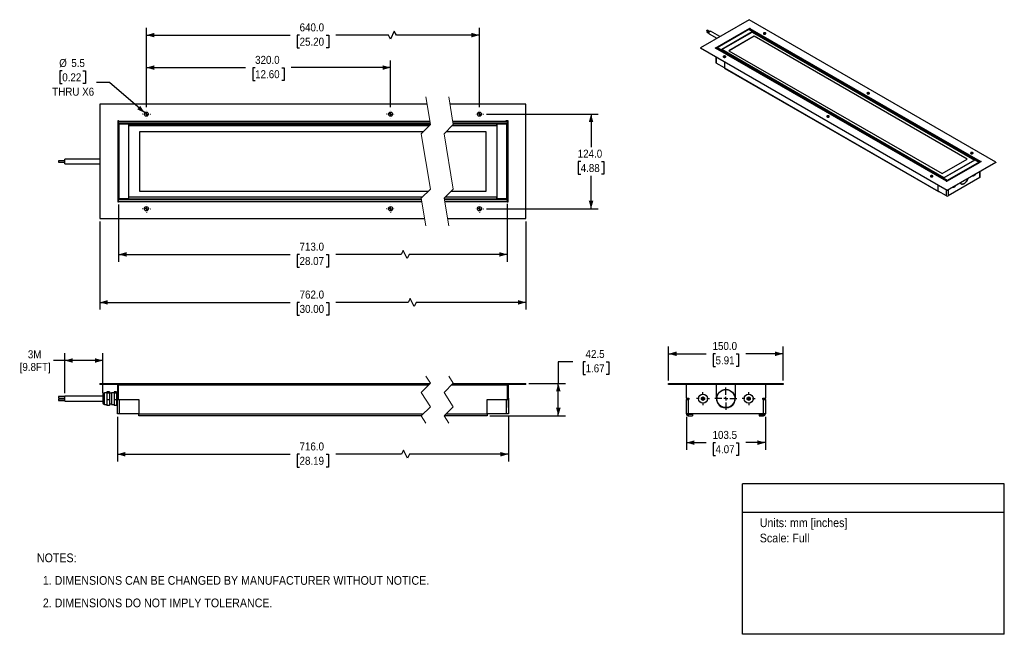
# Model space of a CAD drawing. Header units: millimetres. Extents: x 5 to 1295, y 0 to 806.
import ezdxf
from ezdxf.enums import TextEntityAlignment as Align

# ---------------------------------------------------------------- set-up
doc = ezdxf.new("R2010")
doc.units = ezdxf.units.MM
doc.header["$LTSCALE"] = 3
for name, pattern in [('SLD-Center', [19.05, 15.24, -1.27, 1.27, -1.27]), ('SLD-Dashed', [5.08, 2.54, 2.54]), ('SLD-Solid', [0])]:
    doc.linetypes.add(name, pattern=pattern)
doc.layers.add('CENTER', color=40, linetype='SLD-Center')
doc.layers.add('DIMENSIONS', color=140, linetype='SLD-Solid', lineweight=25)
doc.layers.add('TEXT', color=140, linetype='SLD-Solid', lineweight=25)
doc.layers.add('SLD-DEFPOINTS', color=7, linetype='Continuous', plot=False)
doc.layers.get('SLD-DEFPOINTS').off()
doc.styles.add('SLDTEXTSTYLE0', font='GOTHIC.TTF', dxfattribs={"width": 0.913})
doc.dimstyles.new('SLDDIMSTYLE0', dxfattribs={"dimtxt": 10.5, "dimasz": 10.5, "dimexe": 0, "dimexo": 0.0625, "dimgap": 2.625, "dimtad": 0, "dimtih": 1, "dimtoh": 1, "dimdec": 1, "dimrnd": 1e-09, "dimzin": 12, "dimdsep": 46, "dimtxsty": 'SLDTEXTSTYLE0', "dimsah": 1, "dimcen": 0.09, "dimadec": 0, "dimazin": 3, "dimtfac": 1, "dimtdec": 1, "dimtofl": 0, "dimtmove": 0, "dimatfit": 3, "dimfxl": 0, "dimfrac": 2, "dimtolj": 1, "dimtzin": 12, "dimarcsym": 0})
doc.dimstyles.new('SLDDIMSTYLE1', dxfattribs={"dimtxt": 10.5, "dimasz": 10.5, "dimexe": 0, "dimexo": 0.0625, "dimgap": 2.625, "dimtad": 0, "dimtih": 1, "dimtoh": 1, "dimdec": 1, "dimrnd": 1e-09, "dimzin": 4, "dimdsep": 46, "dimtxsty": 'SLDTEXTSTYLE0', "dimsah": 1, "dimcen": 0.09, "dimadec": 0, "dimazin": 1, "dimtfac": 1, "dimtdec": 1, "dimtofl": 0, "dimtmove": 0, "dimatfit": 3, "dimfxl": 0, "dimfrac": 2, "dimtolj": 1, "dimtzin": 12, "dimarcsym": 0})
doc.dimstyles.new('SLDDIMSTYLE2', dxfattribs={"dimtxt": 10.5, "dimasz": 10.5, "dimexe": 0, "dimexo": 0.0625, "dimgap": 2.625, "dimtad": 0, "dimtih": 1, "dimtoh": 1, "dimdec": 1, "dimrnd": 1e-09, "dimzin": 12, "dimdsep": 46, "dimtxsty": 'SLDTEXTSTYLE0', "dimsah": 1, "dimcen": 0, "dimadec": 0, "dimazin": 3, "dimtfac": 1, "dimtdec": 1, "dimtofl": 0, "dimtmove": 0, "dimatfit": 3, "dimfxl": 0, "dimfrac": 2, "dimtolj": 1, "dimtzin": 12, "dimarcsym": 0})

# ---------------------------------------------------------------- blocks, each defined once
blk = doc.blocks.new('SW_NOTE_0')
at = {"layer": 'TEXT', "color": 0, "insert": (0, 14.6), "char_height": 11.43, "attachment_point": 1, "style": 'SLDTEXTSTYLE0'}
blk.add_mtext('Units: mm [inches]', dxfattribs=at)
blk = doc.blocks.new('SW_NOTE_0_1')
at = {"layer": 'TEXT', "color": 0, "insert": (0, 14.6), "char_height": 11.43, "attachment_point": 1, "style": 'SLDTEXTSTYLE0'}
blk.add_mtext('Scale: Full', dxfattribs=at)
blk = doc.blocks.new('Block1')
at = {"layer": 'TEXT'}
for p, q in [((1295.4, 197.3), (952.5, 197.3)), ((952.5, 0), (952.5, 197.3)), ((1295.4, 0), (1295.4, 197.3)), ((952.5, 160.2), (1295.4, 160.2)), ((1295.4, 0), (952.5, 0))]:
    blk.add_line(p, q, dxfattribs=at)
at = {"layer": 'TEXT', "color": 140}
for name, p in [('SW_NOTE_0', (975, 137.4)), ('SW_NOTE_0_1', (975, 117.4))]:
    blk.add_blockref(name, p, dxfattribs=at)
at = {"layer": 'TEXT', "color": 140, "style": 'SLDTEXTSTYLE0', "width": 0.913, "flags": 2}
for tag, height, p in [('AUTOATTR0', 12.7, (1071.6, 170.1)), ('AUTOATTR1_0', 14.3, (988.7, 89.6)), ('AUTOATTR1_1', 14.3, (999.7, 71.2)), ('AUTOATTR1_2', 14.3, (1093.3, 52.7))]:
    blk.add_attdef(tag, text='', height=height, dxfattribs=at).set_placement(p, align=Align.BOTTOM_LEFT)
blk = doc.blocks.new('SW_NOTE_0_2')
at = {"layer": 'TEXT', "color": 0, "char_height": 11.43, "attachment_point": 1, "style": 'SLDTEXTSTYLE0'}
for s, insert in [('NOTES:', (0, 14.6)), ('  1. DIMENSIONS CAN BE CHANGED BY MANUFACTURER WITHOUT NOTICE.', (0, -15)), ('  2. DIMENSIONS DO NOT IMPLY TOLERANCE.', (0, -44.5))]:
    blk.add_mtext(s, dxfattribs=dict(at, insert=insert))
blk = doc.blocks.new('_D')
at = {"layer": 'DIMENSIONS'}
for p, q in [((730, 357.3), (711, 357.3)), ((711, 357.3), (711, 329)), ((746.7, 357.3), (743.5, 357.3)), ((743.5, 357.3), (743.5, 340.6)), ((773.9, 357.3), (777.1, 357.3)), ((777.1, 357.3), (777.1, 340.6)), ((743.5, 340.6), (746.7, 340.6)), ((777.1, 340.6), (773.9, 340.6)), ((672.4, 329), (720.5, 329)), ((711, 286.5), (711, 329)), ((621.4, 286.5), (720.5, 286.5))]:
    blk.add_line(p, q, dxfattribs=at)
for points in [[(711, 329), (708, 318.5), (714, 318.5)], [(711, 286.5), (714, 297), (708, 297)]]:
    blk.add_solid(points, dxfattribs=at)
at = {"layer": 'DIMENSIONS', "char_height": 10.5, "attachment_point": 1, "style": 'SLDTEXTSTYLE0'}
for s, insert in [('42.5', (746.7, 372.8)), ('1.67', (746.7, 354))]:
    blk.add_mtext(s, dxfattribs=dict(at, insert=insert))
blk = doc.blocks.new('_D_1')
at = {"layer": 'DIMENSIONS'}
for p, q in [((133.2, 285.2), (133.2, 226.6)), ((645.6, 285.2), (645.6, 226.6)), ((133.2, 236.1), (359.5, 236.1)), ((371.9, 236), (368.7, 236)), ((368.7, 236), (368.7, 219.3)), ((406.9, 236), (410, 236)), ((410, 236), (410, 219.3)), ((505.6, 236.1), (419.3, 236.1)), ((508.2, 241.3), (505.6, 236.1)), ((513.4, 230.8), (508.2, 241.3)), ((516.1, 236.1), (513.4, 230.8)), ((645.6, 236.1), (516.1, 236.1)), ((368.7, 219.3), (371.9, 219.3)), ((410, 219.3), (406.9, 219.3))]:
    blk.add_line(p, q, dxfattribs=at)
for points in [[(133.2, 236.1), (143.7, 233.1), (143.7, 239.1)], [(645.6, 236.1), (635.1, 239.1), (635.1, 233.1)]]:
    blk.add_solid(points, dxfattribs=at)
at = {"layer": 'DIMENSIONS', "char_height": 10.5, "attachment_point": 1, "style": 'SLDTEXTSTYLE0'}
for s, insert in [('716.0', (371.9, 251.6)), ('28.19', (371.9, 232.8))]:
    blk.add_mtext(s, dxfattribs=dict(at, insert=insert))
blk = doc.blocks.new('_D_2')
at = {"layer": 'DIMENSIONS'}
for p, q in [((64.2, 316), (64.2, 368.6)), ((114.2, 316), (114.2, 368.6)), ((64.2, 359), (49.3, 359)), ((114.2, 359), (64.2, 359))]:
    blk.add_line(p, q, dxfattribs=at)
for points in [[(64.2, 359), (74.7, 356), (74.7, 362)], [(114.2, 359), (103.7, 362), (103.7, 356)]]:
    blk.add_solid(points, dxfattribs=at)
at = {"layer": 'DIMENSIONS', "char_height": 10.5, "attachment_point": 1, "style": 'SLDTEXTSTYLE0'}
for s, insert in [('3M', (15.9, 372.4)), ('[9.8FT]', (5.2, 355.8))]:
    blk.add_mtext(s, dxfattribs=dict(at, insert=insert))
blk = doc.blocks.new('_D_3')
at = {"layer": 'DIMENSIONS'}
for p, q in [((855.5, 332.8), (855.5, 377.4)), ((1005.5, 332.8), (1005.5, 377.4)), ((855.5, 367.8), (904.6, 367.8)), ((917, 367.7), (913.8, 367.7)), ((913.8, 367.7), (913.8, 351.1)), ((944.1, 367.7), (947.3, 367.7)), ((947.3, 367.7), (947.3, 351.1)), ((1005.5, 367.8), (956.5, 367.8)), ((913.8, 351.1), (917, 351.1)), ((947.3, 351.1), (944.1, 351.1))]:
    blk.add_line(p, q, dxfattribs=at)
for points in [[(855.5, 367.8), (866, 364.8), (866, 370.8)], [(1005.5, 367.8), (995, 370.8), (995, 364.8)]]:
    blk.add_solid(points, dxfattribs=at)
at = {"layer": 'DIMENSIONS', "char_height": 10.5, "attachment_point": 1, "style": 'SLDTEXTSTYLE0'}
for s, insert in [('150.0', (913.1, 383.3)), ('5.91', (917, 364.5))]:
    blk.add_mtext(s, dxfattribs=dict(at, insert=insert))
blk = doc.blocks.new('_D_4')
at = {"layer": 'DIMENSIONS'}
for p, q in [((878.8, 285.2), (878.8, 241.7)), ((982.3, 285.2), (982.3, 241.7)), ((878.8, 251.3), (904.6, 251.3)), ((917, 251.2), (913.8, 251.2)), ((913.8, 251.2), (913.8, 234.5)), ((944.1, 251.2), (947.3, 251.2)), ((947.3, 251.2), (947.3, 234.5)), ((982.3, 251.3), (956.5, 251.3)), ((913.8, 234.5), (917, 234.5)), ((947.3, 234.5), (944.1, 234.5))]:
    blk.add_line(p, q, dxfattribs=at)
for points in [[(878.8, 251.3), (889.3, 248.3), (889.3, 254.3)], [(982.3, 251.3), (971.8, 254.3), (971.8, 248.3)]]:
    blk.add_solid(points, dxfattribs=at)
at = {"layer": 'DIMENSIONS', "char_height": 10.5, "attachment_point": 1, "style": 'SLDTEXTSTYLE0'}
for s, insert in [('103.5', (913.1, 266.7)), ('4.07', (917, 247.9))]:
    blk.add_mtext(s, dxfattribs=dict(at, insert=insert))
blk = doc.blocks.new('SW_CENTERMARKSYMBOL_0')
at = {"layer": 'CENTER', "color": 0}
for p, q in [((-5.08, 0), (-8.54, 0)), ((0, 0), (-2.54, 0)), ((0, 5.08), (0, 8.54)), ((0, 0), (0, 2.54)), ((0, 0), (0, -2.54)), ((0, 0), (2.54, 0)), ((5.08, 0), (8.54, 0)), ((0, -5.08), (0, -8.54))]:
    blk.add_line(p, q, dxfattribs=at)
blk = doc.blocks.new('SW_CENTERMARKSYMBOL_1')
at = {"layer": 'CENTER', "color": 0}
for p, q in [((0, 5.08), (0, 14.54)), ((-5.08, 0), (-14.54, 0)), ((0, 0), (-2.54, 0)), ((0, 0), (0, 2.54)), ((0, 0), (0, -2.54)), ((0, 0), (2.54, 0)), ((5.08, 0), (14.54, 0)), ((0, -5.08), (0, -14.54))]:
    blk.add_line(p, q, dxfattribs=at)
blk = doc.blocks.new('SW_CENTERMARKSYMBOL_2')
at = {"layer": 'CENTER', "color": 0}
for p, q in [((-5.08, 0), (-8.54, 0)), ((0, 0), (-2.54, 0)), ((0, 5.08), (0, 8.54)), ((0, 0), (0, 2.54)), ((0, 0), (0, -2.54)), ((0, 0), (2.54, 0)), ((5.08, 0), (8.54, 0)), ((0, -5.08), (0, -8.54))]:
    blk.add_line(p, q, dxfattribs=at)
blk = doc.blocks.new('_D_5')
at = {"layer": 'DIMENSIONS'}
for p, q in [((110.2, 541.1), (110.2, 425.7)), ((668.6, 541.1), (668.6, 425.7)), ((516.8, 440.5), (514.1, 435.2)), ((522, 430), (516.8, 440.5)), ((110.2, 435.2), (359.5, 435.2)), ((372, 435.1), (368.8, 435.1)), ((368.8, 435.1), (368.8, 418.5)), ((406.9, 435.1), (410.1, 435.1)), ((410.1, 435.1), (410.1, 418.5)), ((514.1, 435.2), (419.3, 435.2)), ((524.6, 435.2), (522, 430)), ((668.6, 435.2), (524.6, 435.2)), ((368.8, 418.5), (372, 418.5)), ((410.1, 418.5), (406.9, 418.5))]:
    blk.add_line(p, q, dxfattribs=at)
for points in [[(110.2, 435.2), (120.7, 432.2), (120.7, 438.2)], [(668.6, 435.2), (658.1, 438.2), (658.1, 432.2)]]:
    blk.add_solid(points, dxfattribs=at)
at = {"layer": 'DIMENSIONS', "char_height": 10.5, "attachment_point": 1, "style": 'SLDTEXTSTYLE0'}
for s, insert in [('762.0', (372, 450.7)), ('30.00', (372, 431.9))]:
    blk.add_mtext(s, dxfattribs=dict(at, insert=insert))
blk = doc.blocks.new('_D_6')
at = {"layer": 'DIMENSIONS'}
for p, q in [((134.7, 563.4), (134.7, 488.5)), ((644.1, 564.4), (644.1, 488.5)), ((507.6, 503.3), (505, 498.1)), ((512.9, 492.8), (507.6, 503.3)), ((134.7, 498.1), (359.5, 498.1)), ((371.9, 498), (368.7, 498)), ((368.7, 498), (368.7, 481.3)), ((406.9, 498), (410, 498)), ((410, 498), (410, 481.3)), ((505, 498.1), (419.3, 498.1)), ((515.5, 498.1), (512.9, 492.8)), ((644.1, 498.1), (515.5, 498.1)), ((368.7, 481.3), (371.9, 481.3)), ((410, 481.3), (406.9, 481.3))]:
    blk.add_line(p, q, dxfattribs=at)
for points in [[(134.7, 498.1), (145.2, 495.1), (145.2, 501.1)], [(644.1, 498.1), (633.6, 501.1), (633.6, 495.1)]]:
    blk.add_solid(points, dxfattribs=at)
at = {"layer": 'DIMENSIONS', "char_height": 10.5, "attachment_point": 1, "style": 'SLDTEXTSTYLE0'}
for s, insert in [('713.0', (371.9, 513.5)), ('28.07', (371.9, 494.7))]:
    blk.add_mtext(s, dxfattribs=dict(at, insert=insert))
blk = doc.blocks.new('_D_7')
at = {"layer": 'DIMENSIONS'}
for p, q in [((171.2, 691.1), (171.2, 795.1)), ((496.1, 790.8), (490.9, 780.3)), ((498.8, 785.6), (496.1, 790.8)), ((607.6, 691.1), (607.6, 795.1)), ((171.2, 785.6), (359.5, 785.6)), ((372, 785.5), (368.8, 785.5)), ((368.8, 785.5), (368.8, 768.8)), ((406.9, 785.5), (410.1, 785.5)), ((410.1, 785.5), (410.1, 768.8)), ((488.3, 785.6), (419.3, 785.6)), ((490.9, 780.3), (488.3, 785.6)), ((607.6, 785.6), (498.8, 785.6)), ((368.8, 768.8), (372, 768.8)), ((410.1, 768.8), (406.9, 768.8))]:
    blk.add_line(p, q, dxfattribs=at)
for points in [[(171.2, 785.6), (181.7, 782.6), (181.7, 788.6)], [(607.6, 785.6), (597.1, 788.6), (597.1, 782.6)]]:
    blk.add_solid(points, dxfattribs=at)
at = {"layer": 'DIMENSIONS', "char_height": 10.5, "attachment_point": 1, "style": 'SLDTEXTSTYLE0'}
for s, insert in [('640.0', (372, 801)), ('25.20', (372, 782.2))]:
    blk.add_mtext(s, dxfattribs=dict(at, insert=insert))
blk = doc.blocks.new('_D_8')
at = {"layer": 'DIMENSIONS'}
for p, q in [((616.7, 682), (763.4, 682)), ((753.9, 682), (753.9, 638.8)), ((740.3, 619.9), (737.1, 619.9)), ((737.1, 619.9), (737.1, 603.2)), ((767.5, 619.9), (770.7, 619.9)), ((770.7, 619.9), (770.7, 603.2)), ((737.1, 603.2), (740.3, 603.2)), ((753.9, 558), (753.9, 601.1)), ((770.7, 603.2), (767.5, 603.2)), ((616.7, 558), (763.4, 558))]:
    blk.add_line(p, q, dxfattribs=at)
for points in [[(753.9, 682), (750.9, 671.5), (756.9, 671.5)], [(753.9, 558), (756.9, 568.5), (750.9, 568.5)]]:
    blk.add_solid(points, dxfattribs=at)
at = {"layer": 'DIMENSIONS', "char_height": 10.5, "attachment_point": 1, "style": 'SLDTEXTSTYLE0'}
for s, insert in [('124.0', (736.4, 635.4)), ('4.88', (740.3, 616.6))]:
    blk.add_mtext(s, dxfattribs=dict(at, insert=insert))
blk = doc.blocks.new('_D_9')
at = {"layer": 'DIMENSIONS'}
for p, q in [((171.2, 691.1), (171.2, 752.5)), ((491.2, 691.1), (491.2, 752.5)), ((171.2, 743), (301.3, 743)), ((313.7, 742.9), (310.5, 742.9)), ((310.5, 742.9), (310.5, 726.2)), ((348.7, 742.9), (351.8, 742.9)), ((351.8, 742.9), (351.8, 726.2)), ((491.2, 743), (361.1, 743)), ((310.5, 726.2), (313.7, 726.2)), ((351.8, 726.2), (348.7, 726.2))]:
    blk.add_line(p, q, dxfattribs=at)
for points in [[(171.2, 743), (181.7, 740), (181.7, 746)], [(491.2, 743), (480.7, 746), (480.7, 740)]]:
    blk.add_solid(points, dxfattribs=at)
at = {"layer": 'DIMENSIONS', "char_height": 10.5, "attachment_point": 1, "style": 'SLDTEXTSTYLE0'}
for s, insert in [('320.0', (313.7, 758.4)), ('12.60', (313.7, 739.6))]:
    blk.add_mtext(s, dxfattribs=dict(at, insert=insert))
blk = doc.blocks.new('_D_10')
at = {"layer": 'DIMENSIONS'}
for p, q in [((61, 738.7), (57.8, 738.7)), ((57.8, 738.7), (57.8, 722.1)), ((88.1, 738.7), (91.3, 738.7)), ((91.3, 738.7), (91.3, 722.1)), ((122.7, 723.6), (106, 723.6)), ((169.1, 683.7), (122.7, 723.6)), ((57.8, 722.1), (61, 722.1)), ((91.3, 722.1), (88.1, 722.1))]:
    blk.add_line(p, q, dxfattribs=at)
blk.add_solid([(169.1, 683.7), (163.1, 692.9), (159.2, 688.3)], dxfattribs=at)
at = {"layer": 'DIMENSIONS', "char_height": 10.5, "attachment_point": 1, "style": 'SLDTEXTSTYLE0'}
for s, insert in [('%%c', (57, 754.3)), ('5.5', (72.8, 754.3)), ('0.22', (61, 735.5)), ('THRU X6', (47.9, 716.7))]:
    blk.add_mtext(s, dxfattribs=dict(at, insert=insert))
blk = doc.blocks.new('SW_CENTERMARKSYMBOL_3')
at = {"layer": 'CENTER', "color": 0}
for p, q in [((-5.1, 0), (-5.3, 0)), ((0, 0), (-2.5, 0)), ((0, 5.1), (0, 5.3)), ((0, 0), (0, 2.5)), ((0, 0), (0, -2.5)), ((0, 0), (2.5, 0)), ((5.1, 0), (5.3, 0)), ((0, -5.1), (0, -5.3))]:
    blk.add_line(p, q, dxfattribs=at)
blk = doc.blocks.new('SW_CENTERMARKSYMBOL_4')
at = {"layer": 'CENTER', "color": 0}
for p, q in [((-5.1, 0), (-5.3, 0)), ((0, 0), (-2.5, 0)), ((0, 5.1), (0, 5.3)), ((0, 0), (0, 2.5)), ((0, 0), (0, -2.5)), ((0, 0), (2.5, 0)), ((5.1, 0), (5.3, 0)), ((0, -5.1), (0, -5.3))]:
    blk.add_line(p, q, dxfattribs=at)
blk = doc.blocks.new('SW_CENTERMARKSYMBOL_5')
at = {"layer": 'CENTER', "color": 0}
for p, q in [((-5.1, 0), (-5.3, 0)), ((0, 0), (-2.5, 0)), ((0, 5.1), (0, 5.3)), ((0, 0), (0, 2.5)), ((0, 0), (0, -2.5)), ((0, 0), (2.5, 0)), ((5.1, 0), (5.3, 0)), ((0, -5.1), (0, -5.3))]:
    blk.add_line(p, q, dxfattribs=at)
blk = doc.blocks.new('SW_CENTERMARKSYMBOL_6')
at = {"layer": 'CENTER', "color": 0}
for p, q in [((-5.1, 0), (-5.3, 0)), ((0, 0), (-2.5, 0)), ((0, 5.1), (0, 5.3)), ((0, 0), (0, 2.5)), ((0, 0), (0, -2.5)), ((0, 0), (2.5, 0)), ((5.1, 0), (5.3, 0)), ((0, -5.1), (0, -5.3))]:
    blk.add_line(p, q, dxfattribs=at)
blk = doc.blocks.new('SW_CENTERMARKSYMBOL_7')
at = {"layer": 'CENTER', "color": 0}
for p, q in [((-5.1, 0), (-5.3, 0)), ((0, 0), (-2.5, 0)), ((0, 5.1), (0, 5.3)), ((0, 0), (0, 2.5)), ((0, 0), (0, -2.5)), ((0, 0), (2.5, 0)), ((5.1, 0), (5.3, 0)), ((0, -5.1), (0, -5.3))]:
    blk.add_line(p, q, dxfattribs=at)
blk = doc.blocks.new('SW_CENTERMARKSYMBOL_8')
at = {"layer": 'CENTER', "color": 0}
for p, q in [((-5.1, 0), (-5.3, 0)), ((0, 0), (-2.5, 0)), ((0, 5.1), (0, 5.3)), ((0, 0), (0, 2.5)), ((0, 0), (0, -2.5)), ((0, 0), (2.5, 0)), ((5.1, 0), (5.3, 0)), ((0, -5.1), (0, -5.3))]:
    blk.add_line(p, q, dxfattribs=at)

msp = doc.modelspace()

# ---------------------------------------------------------------- linework, layer by layer
for p, q in [((960.94, 805.84), (897.3, 769.11)), ((1284.23, 619.21), (960.94, 805.84)), ((905.9, 791.17), (908.68, 789.56)), ((905.9, 789.6), (908.25, 788.24)), ((909.58, 790.5), (906.52, 792.26)), ((908.63, 789.47), (906.52, 790.68)), ((908.64, 787.28), (918.71, 781.47)), ((922.55, 783.68), (910.56, 790.61)), ((916.6, 768.49), (962, 794.7)), ((961.05, 793.41), (918, 768.56)), ((919.06, 769.16), (960.81, 793.26)), ((965.1, 789.7), (925.24, 766.69)), ((925.3, 766.66), (965.18, 789.68)), ((960.81, 793.26), (965.88, 790.33)), ((966.03, 790.39), (961.04, 793.28)), ((961.89, 794.39), (962.21, 794.58)), ((961.89, 794.39), (1263.76, 620.13)), ((962, 794.7), (962.21, 794.58)), ((962, 794.7), (962, 794.46)), ((965.92, 790.35), (964.97, 789.8)), ((964.97, 789.8), (964.97, 789.78)), ((1256.23, 621.66), (964.97, 789.8)), ((965.18, 789.68), (1256.23, 621.66)), ((965.92, 790.35), (1257.18, 622.21)), ((1257.41, 622.24), (966.15, 790.38)), ((934.13, 777.85), (934.11, 777.86)), ((934.77, 778.22), (934.12, 777.86)), ((967.73, 784.29), (934.64, 765.19)), ((967.73, 784.24), (934.68, 765.16)), ((936.5, 779.22), (936.48, 779.24)), ((944.07, 783.59), (944.07, 783.62)), ((944.5, 783.86), (944.52, 783.85)), ((1246.89, 623.13), (967.73, 784.29)), ((967.73, 784.24), (967.73, 784.29)), ((1246.85, 623.11), (967.73, 784.24)), ((897.3, 769.11), (897.3, 768.37)), ((897.3, 769.11), (1220.59, 582.48)), ((1220.59, 581.74), (897.3, 768.37)), ((916.82, 768.37), (916.6, 768.49)), ((916.82, 768.37), (917.13, 768.56)), ((1219.63, 593.93), (917.13, 768.56)), ((1220.29, 594.06), (917.88, 768.63)), ((918.21, 768.44), (918.75, 768.75)), ((918.75, 768.85), (918.75, 768.6)), ((918.75, 768.13), (918.75, 768.6)), ((918.75, 768.6), (923.82, 765.68)), ((918.85, 769.03), (919.06, 769.16)), ((924.13, 766.23), (919.06, 769.16)), ((923.82, 765.68), (1215.07, 597.54)), ((923.82, 765.68), (923.82, 765.21)), ((925.09, 766.78), (924.13, 766.23)), ((1215.39, 598.09), (924.13, 766.23)), ((1216.35, 598.64), (925.09, 766.78)), ((1216.35, 598.64), (925.3, 766.66)), ((934.64, 765.19), (1213.8, 604.03)), ((917.54, 756.69), (917.54, 749.57)), ((917.98, 756.43), (917.98, 748.96)), ((928.8, 742.71), (917.98, 748.96)), ((928.8, 750.19), (928.8, 742.71)), ((928.8, 742.71), (1208.82, 581.06)), ((929.11, 742.03), (1209.13, 580.38)), ((110.19, 694.96), (110.19, 544.96)), ((538.97, 694.96), (110.19, 694.96)), ((668.63, 694.96), (568.97, 694.96)), ((668.63, 544.96), (668.63, 694.96)), ((134.19, 673.46), (134.69, 673.46)), ((134.19, 566.46), (134.19, 673.46)), ((134.19, 671.71), (134.69, 671.71)), ((134.69, 672.71), (134.69, 673.46)), ((134.69, 672.71), (542.65, 672.71)), ((134.69, 670.42), (134.69, 672.71)), ((572.65, 672.71), (642.63, 672.71)), ((642.63, 673.46), (644.63, 673.46)), ((642.63, 672.71), (642.63, 673.46)), ((642.63, 672.71), (644.13, 672.71)), ((644.13, 672.71), (644.13, 670.42)), ((644.13, 671.71), (644.63, 671.71)), ((644.63, 673.46), (644.63, 566.46)), ((134.69, 632.21), (134.69, 670.42)), ((543.06, 670.21), (134.69, 670.21)), ((135.19, 669.41), (135.69, 669.91)), ((135.19, 669.41), (135.19, 669.16)), ((135.19, 669.16), (135.19, 570.76)), ((135.69, 669.16), (135.19, 669.16)), ((135.69, 669.16), (135.69, 669.91)), ((147.69, 669.91), (135.69, 669.91)), ((135.69, 570.76), (135.69, 669.16)), ((135.69, 669.16), (147.69, 669.16)), ((543.1, 669.96), (147.69, 669.96)), ((147.69, 669.96), (147.69, 669.21)), ((147.69, 669.21), (543.23, 669.21)), ((147.69, 669.21), (147.69, 666.96)), ((542.13, 666.96), (147.69, 666.96)), ((147.99, 666.96), (147.99, 572.96)), ((148.19, 572.96), (148.19, 666.96)), ((148.19, 666.96), (542.13, 666.96)), ((161.19, 669.96), (161.19, 670.21)), ((162.19, 658.96), (162.19, 580.96)), ((534.13, 658.96), (162.19, 658.96)), ((616.63, 658.96), (564.13, 658.96)), ((572.13, 666.96), (630.63, 666.96)), ((644.09, 670.21), (573.06, 670.21)), ((630.63, 669.96), (573.1, 669.96)), ((573.23, 669.21), (630.63, 669.21)), ((616.63, 580.96), (616.63, 658.96)), ((617.63, 669.96), (617.63, 670.21)), ((630.63, 669.21), (630.63, 669.96)), ((630.63, 669.71), (630.83, 669.91)), ((630.63, 666.96), (630.63, 669.21)), ((630.83, 669.16), (630.63, 669.16)), ((630.63, 666.96), (630.63, 572.96)), ((643.13, 669.91), (630.83, 669.91)), ((630.83, 669.16), (630.83, 669.91)), ((630.83, 669.16), (643.13, 669.16)), ((630.83, 570.76), (630.83, 669.16)), ((643.13, 669.91), (643.13, 669.16)), ((643.63, 669.41), (643.13, 669.91)), ((643.63, 669.16), (643.13, 669.16)), ((643.13, 669.16), (643.13, 570.76)), ((643.63, 669.16), (643.63, 669.41)), ((643.63, 570.76), (643.63, 669.16)), ((644.09, 670.42), (644.09, 632.2)), ((135.19, 653.96), (134.69, 654.46)), ((134.69, 645.46), (135.19, 645.96)), ((644.09, 654.46), (643.63, 654)), ((643.63, 645.92), (644.09, 645.46)), ((134.19, 632.21), (134.69, 632.21)), ((134.69, 632.21), (134.69, 631.96)), ((644.09, 632.2), (644.63, 632.2)), ((644.09, 631.96), (644.09, 632.2)), ((64.19, 621), (56.19, 621)), ((56.19, 621), (56.19, 618.92)), ((110.19, 623.16), (64.19, 623.16)), ((64.19, 616.76), (64.19, 623.16)), ((135.19, 631.96), (134.19, 631.96)), ((644.63, 631.96), (643.63, 631.96)), ((1213.8, 604.03), (1246.89, 623.13)), ((1215.5, 598.03), (1257.25, 622.13)), ((1256.23, 621.66), (1216.35, 598.64)), ((1264.92, 619.83), (1219.53, 593.62)), ((1256.23, 621.66), (1257.18, 622.21)), ((1256.23, 621.54), (1256.23, 621.66)), ((1257.25, 622.13), (1262.46, 619.12)), ((1262.69, 619.14), (1257.47, 622.15)), ((1263.76, 620.13), (1264.08, 620.32)), ((1263.76, 620.13), (1264.39, 619.77)), ((1264.08, 620.32), (1264.92, 619.83)), ((1264.08, 620.32), (1264.08, 619.95)), ((1264.39, 619.52), (1264.39, 619.77)), ((56.19, 618.92), (64.19, 618.92)), ((56.19, 618.92), (56.19, 618.91)), ((56.19, 618.91), (64.19, 618.91)), ((64.19, 616.76), (110.19, 616.76)), ((134.19, 607.96), (135.19, 607.96)), ((134.69, 607.72), (134.19, 607.72)), ((134.69, 607.96), (134.69, 607.72)), ((134.69, 569.5), (134.69, 607.72)), ((643.63, 607.96), (644.63, 607.96)), ((644.09, 607.71), (644.09, 607.96)), ((644.63, 607.71), (644.09, 607.71)), ((644.09, 607.71), (644.09, 569.5)), ((1220.59, 582.48), (1284.23, 619.21)), ((1284.23, 618.48), (1220.59, 581.74)), ((1262.46, 619.12), (1220.72, 595.02)), ((1220.93, 594.65), (1262.68, 618.75)), ((1262.68, 618.75), (1262.46, 619.12)), ((1262.78, 618.69), (1262.78, 618.93)), ((1262.78, 618.69), (1262.78, 618.59)), ((1263.53, 598.95), (1263.53, 606.53)), ((1263.97, 599.57), (1263.97, 606.78)), ((1284.23, 619.21), (1284.23, 618.48)), ((135.19, 593.96), (134.69, 594.46)), ((644.09, 594.46), (643.63, 594)), ((1215.07, 597.07), (1215.07, 597.54)), ((1215.18, 597.58), (1215.18, 597.48)), ((1215.18, 597.48), (1220.4, 594.46)), ((1215.18, 597), (1215.18, 597.48)), ((1215.39, 598.09), (1216.35, 598.64)), ((1215.41, 597.98), (1215.5, 598.03)), ((1220.72, 595.02), (1215.5, 598.03)), ((1216.35, 598.52), (1216.35, 598.64)), ((1219.63, 593.93), (1219.32, 593.74)), ((1219.53, 593.62), (1219.32, 593.74)), ((1220.82, 594.46), (1220.4, 594.46)), ((1220.4, 594.46), (1220.4, 594.12)), ((1220.72, 595.02), (1220.93, 594.65)), ((1220.82, 594.37), (1220.82, 594.46)), ((1263.53, 598.95), (1221.74, 574.83)), ((1253.69, 600.85), (1253.69, 600.85)), ((134.69, 585.46), (135.19, 585.96)), ((162.19, 580.96), (540.65, 580.96)), ((570.65, 580.96), (616.63, 580.96)), ((643.63, 585.92), (644.09, 585.46)), ((1208.8, 581.07), (1208.8, 588.55)), ((1219.62, 574.83), (1208.8, 581.07)), ((1208.82, 581.06), (1208.82, 588.54)), ((1219.62, 574.83), (1219.62, 582.3)), ((1220.59, 581.74), (1220.59, 582.48)), ((1221.74, 582.4), (1221.74, 574.83)), ((1228.23, 586.15), (1228.23, 586.15)), ((1238.3, 590.88), (1238.97, 590.49)), ((1238.66, 590.53), (1239.17, 590.39)), ((1242.57, 590.85), (1242.65, 590.9)), ((134.69, 568.21), (134.19, 568.21)), ((531.72, 569.71), (134.69, 569.71)), ((134.69, 567.21), (134.69, 569.5)), ((135.19, 570.76), (135.69, 570.76)), ((135.19, 570.76), (135.19, 570.51)), ((135.19, 570.51), (135.69, 570.01)), ((135.69, 570.01), (135.69, 570.76)), ((147.69, 570.76), (135.69, 570.76)), ((135.69, 570.01), (147.69, 570.01)), ((532.65, 572.96), (147.69, 572.96)), ((147.69, 572.96), (147.69, 570.71)), ((531.55, 570.71), (147.69, 570.71)), ((147.69, 570.71), (147.69, 569.96)), ((147.69, 569.96), (531.68, 569.96)), ((532.65, 572.96), (148.19, 572.96)), ((161.19, 569.96), (161.19, 569.71)), ((630.63, 570.71), (561.55, 570.71)), ((561.68, 569.96), (630.63, 569.96)), ((644.09, 569.71), (561.72, 569.71)), ((630.63, 572.96), (562.65, 572.96)), ((617.63, 569.96), (617.63, 569.71)), ((630.63, 570.71), (630.63, 572.96)), ((630.63, 570.76), (630.83, 570.76)), ((630.63, 569.96), (630.63, 570.71)), ((630.63, 570.21), (630.83, 570.01)), ((643.13, 570.76), (630.83, 570.76)), ((630.83, 570.01), (630.83, 570.76)), ((630.83, 570.01), (643.13, 570.01)), ((643.13, 570.76), (643.63, 570.76)), ((643.13, 570.76), (643.13, 570.01)), ((643.63, 570.51), (643.13, 570.01)), ((643.63, 570.51), (643.63, 570.76)), ((644.13, 569.5), (644.13, 567.21)), ((644.63, 568.21), (644.13, 568.21)), ((1209.88, 580.45), (1209.88, 580.45)), ((1209.88, 580.45), (1209.88, 580.45)), ((134.69, 566.46), (134.19, 566.46)), ((134.69, 566.46), (134.69, 567.21)), ((532.13, 567.21), (134.69, 567.21)), ((644.13, 567.21), (562.13, 567.21)), ((644.13, 567.21), (644.13, 566.46)), ((644.63, 566.46), (644.13, 566.46)), ((110.19, 544.96), (535.81, 544.96)), ((565.81, 544.96), (668.63, 544.96)), ((110.19, 329.03), (110.19, 327.53)), ((110.19, 329.03), (543.25, 329.03)), ((541.75, 327.53), (110.19, 327.53)), ((133.19, 327.53), (133.19, 309.53)), ((134.69, 326.53), (134.69, 327.53)), ((540.75, 326.53), (134.69, 326.53)), ((134.69, 308.03), (134.69, 326.53)), ((134.69, 309.53), (134.69, 326.53)), ((644.13, 326.53), (570.75, 326.53)), ((668.63, 327.53), (571.75, 327.53)), ((573.25, 329.03), (668.63, 329.03)), ((644.09, 326.53), (644.09, 309.53)), ((644.13, 327.53), (644.13, 326.53)), ((644.13, 326.53), (644.13, 308.03)), ((645.59, 309.53), (645.59, 327.53)), ((668.63, 327.53), (668.63, 329.03)), ((855.54, 327.53), (855.54, 329.03)), ((855.54, 329.03), (1005.54, 329.03)), ((1005.54, 327.53), (855.54, 327.53)), ((878.79, 309.53), (878.79, 327.53)), ((918.3, 309.28), (918.3, 327.53)), ((942.78, 327.53), (942.78, 309.53)), ((982.29, 327.53), (982.29, 309.53)), ((1005.54, 329.03), (1005.54, 327.53)), ((64.19, 311.73), (56.19, 311.73)), ((56.19, 311.73), (56.19, 309.64)), ((114.19, 312.23), (64.19, 312.23)), ((64.19, 309.03), (64.19, 312.23)), ((114.19, 314.53), (114.19, 310.9)), ((114.19, 310.9), (114.19, 303.53)), ((119.19, 316.53), (116.19, 316.53)), ((116.19, 311.58), (116.19, 316.53)), ((116.19, 301.53), (116.19, 311.58)), ((122.69, 317.96), (119.19, 317.96)), ((119.19, 317.96), (119.19, 316.29)), ((122.69, 316.29), (119.19, 316.29)), ((119.19, 316.29), (119.19, 307.36)), ((122.69, 317.96), (122.69, 316.29)), ((122.69, 316.29), (122.69, 307.36)), ((125.69, 316.03), (122.69, 316.03)), ((129.19, 316.53), (125.69, 316.53)), ((125.69, 316.53), (125.69, 311.58)), ((125.69, 311.58), (125.69, 301.53)), ((132.19, 317.96), (129.19, 317.96)), ((129.19, 317.96), (129.19, 316.29)), ((132.19, 316.29), (129.19, 316.29)), ((129.19, 316.29), (129.19, 307.36)), ((132.19, 317.96), (132.19, 316.29)), ((133.19, 316.43), (132.19, 316.43)), ((132.19, 316.29), (132.19, 307.36)), ((133.19, 315.03), (132.89, 315.03)), ((132.89, 315.03), (132.89, 309.03)), ((645.63, 320.83), (645.59, 320.87)), ((645.89, 315.03), (645.59, 315.03)), ((645.63, 315.03), (645.63, 320.83)), ((645.89, 309.03), (645.89, 315.03)), ((898.54, 310.18), (900.54, 311.34)), ((898.54, 307.87), (898.54, 310.18)), ((900.54, 311.34), (902.54, 310.18)), ((902.54, 310.18), (902.54, 307.87)), ((958.54, 310.18), (960.54, 311.34)), ((958.54, 307.87), (958.54, 310.18)), ((960.54, 311.34), (962.54, 310.18)), ((962.54, 310.18), (962.54, 307.87)), ((56.19, 309.64), (64.19, 309.64)), ((64.19, 308.51), (56.19, 308.51)), ((56.19, 308.51), (56.19, 306.43)), ((56.19, 306.43), (64.19, 306.43)), ((64.19, 305.83), (64.19, 309.03)), ((64.19, 305.83), (114.19, 305.83)), ((116.19, 301.53), (119.19, 301.53)), ((122.69, 307.36), (119.19, 307.36)), ((119.19, 307.36), (119.19, 300.1)), ((122.69, 300.1), (119.19, 300.1)), ((122.69, 307.36), (122.69, 300.1)), ((122.69, 302.03), (125.69, 302.03)), ((125.69, 301.53), (129.19, 301.53)), ((132.19, 307.36), (129.19, 307.36)), ((129.19, 307.36), (129.19, 300.1)), ((132.19, 300.1), (129.19, 300.1)), ((132.19, 307.36), (132.19, 300.1)), ((132.19, 301.63), (133.19, 301.63)), ((132.89, 309.03), (132.89, 303.03)), ((132.89, 303.03), (133.19, 303.03)), ((133.19, 309.53), (134.69, 309.53)), ((133.19, 308.03), (133.19, 309.53)), ((133.19, 289.03), (133.19, 308.03)), ((133.19, 308.03), (134.69, 308.03)), ((134.69, 308.03), (161.19, 308.03)), ((135.69, 308.03), (161.19, 308.03)), ((135.69, 308.03), (135.69, 289.03)), ((161.19, 308.03), (161.19, 289.03)), ((617.59, 289.03), (617.59, 308.03)), ((617.59, 308.03), (643.09, 308.03)), ((617.63, 308.03), (644.13, 308.03)), ((617.63, 289.03), (617.63, 308.03)), ((643.09, 289.03), (643.09, 308.03)), ((644.09, 309.53), (645.59, 309.53)), ((644.13, 308.03), (645.59, 308.03)), ((645.59, 309.53), (645.59, 308.03)), ((645.59, 308.03), (645.59, 289.03)), ((645.59, 303.03), (645.89, 303.03)), ((645.59, 297.19), (645.63, 297.23)), ((645.63, 297.23), (645.63, 303.03)), ((645.89, 303.03), (645.89, 309.03)), ((878.79, 309.53), (882.04, 309.53)), ((878.79, 309.53), (878.79, 308.03)), ((878.79, 289.03), (878.79, 308.03)), ((878.79, 308.03), (879.02, 308.03)), ((879.02, 308.03), (881.29, 308.03)), ((880.29, 308.03), (880.29, 309.53)), ((880.54, 308.03), (880.54, 309.53)), ((880.59, 309.53), (880.59, 308.03)), ((881.09, 308.03), (881.09, 309.53)), ((881.29, 308.03), (881.29, 289.03)), ((882.04, 308.03), (881.29, 308.03)), ((882.04, 309.53), (882.04, 308.03)), ((900.54, 306.72), (898.54, 307.87)), ((902.54, 307.87), (900.54, 306.72)), ((960.54, 306.72), (958.54, 307.87)), ((962.54, 307.87), (960.54, 306.72)), ((979.04, 309.53), (982.29, 309.53)), ((979.04, 308.03), (979.04, 309.53)), ((979.79, 308.03), (979.04, 308.03)), ((979.79, 289.03), (979.79, 308.03)), ((979.79, 308.03), (982.07, 308.03)), ((979.99, 309.53), (979.99, 308.03)), ((980.49, 308.03), (980.49, 309.53)), ((980.54, 309.53), (980.54, 308.03)), ((980.79, 309.53), (980.79, 308.03)), ((982.07, 308.03), (982.29, 308.03)), ((982.29, 308.03), (982.29, 309.53)), ((982.29, 308.03), (982.29, 289.03)), ((135.69, 289.03), (133.19, 289.03)), ((161.19, 289.03), (135.69, 289.03)), ((161.19, 289.03), (534.03, 289.03)), ((161.19, 286.53), (161.19, 289.03)), ((531.53, 286.53), (161.19, 286.53)), ((617.63, 286.53), (561.53, 286.53)), ((564.03, 289.03), (617.63, 289.03)), ((643.09, 289.03), (617.59, 289.03)), ((617.63, 289.03), (617.63, 286.53)), ((645.59, 289.03), (643.09, 289.03)), ((881.29, 289.03), (878.79, 289.03)), ((979.79, 289.03), (881.29, 289.03)), ((886.79, 288.03), (881.29, 288.03)), ((881.29, 288.03), (881.29, 286.53)), ((881.29, 286.53), (886.79, 286.53)), ((886.79, 288.03), (886.79, 286.53)), ((974.29, 288.03), (974.29, 286.53)), ((974.29, 288.03), (979.79, 288.03)), ((974.29, 286.53), (979.79, 286.53)), ((982.29, 289.03), (979.79, 289.03)), ((979.79, 286.53), (979.79, 288.03))]:
    msp.add_line(p, q)
at = {"color": 7, "linetype": 'SLD-Dashed', "lineweight": 18}
for p, q in [((537.39, 704.48), (543.39, 668.22)), ((567.39, 704.48), (573.39, 668.22)), ((543.39, 668.22), (531.39, 656.22)), ((573.39, 668.22), (561.39, 656.22)), ((531.39, 656.22), (543.39, 583.7)), ((561.39, 656.22), (573.39, 583.7)), ((543.39, 583.7), (531.39, 571.7)), ((573.39, 583.7), (561.39, 571.7)), ((531.39, 571.7), (537.39, 535.43)), ((561.39, 571.7), (567.39, 535.43)), ((537.39, 338.55), (543.39, 329.17)), ((567.39, 338.55), (573.39, 329.17)), ((543.39, 329.17), (531.39, 317.17)), ((573.39, 329.17), (561.39, 317.17)), ((531.39, 317.17), (543.39, 298.39)), ((561.39, 317.17), (573.39, 298.39)), ((543.39, 298.39), (531.39, 286.39)), ((573.39, 298.39), (561.39, 286.39)), ((531.39, 286.39), (537.39, 277)), ((561.39, 286.39), (567.39, 277))]:
    msp.add_line(p, q, dxfattribs=at)
at = {"flags": 128}
for points in [[(905.9, 791.17), (905.9, 791.17), (905.8, 791.28), (905.77, 791.46), (905.8, 791.68), (905.9, 791.9), (906.04, 792.09), (906.21, 792.23), (906.38, 792.29), (906.52, 792.26)], [(905.9, 789.6), (905.89, 789.6), (905.8, 789.71), (905.77, 789.88), (905.8, 790.1), (905.9, 790.32), (906.04, 790.51), (906.21, 790.65), (906.38, 790.71), (906.52, 790.68)], [(908.25, 788.16), (908.33, 788.75), (908.56, 789.35), (908.93, 789.91), (909.37, 790.35), (909.84, 790.62), (910.28, 790.69), (910.56, 790.61)], [(980.14, 788.39), (979.79, 788.11), (979.66, 787.76), (979.74, 787.42), (980.03, 787.11), (980.5, 786.89), (981.08, 786.78), (981.68, 786.79), (982.24, 786.93), (982.67, 787.18), (982.91, 787.5), (982.94, 787.85), (982.75, 788.18), (982.36, 788.45), (981.83, 788.62), (981.23, 788.67), (980.64, 788.59), (980.14, 788.39)], [(980.14, 787.66), (979.79, 787.37), (979.78, 787.35)], [(927.53, 758.02), (927.19, 757.74), (927.05, 757.39), (927.13, 757.05), (927.43, 756.74), (927.89, 756.52), (928.47, 756.41), (929.07, 756.42), (929.63, 756.56), (930.06, 756.81), (930.3, 757.13), (930.33, 757.48), (930.14, 757.81), (929.75, 758.08), (929.22, 758.25), (928.62, 758.3), (928.03, 758.22), (927.53, 758.02)], [(927.53, 757.29), (927.19, 757), (927.17, 756.98)], [(1115.9, 710.02), (1115.56, 709.73), (1115.42, 709.39), (1115.5, 709.04), (1115.8, 708.74), (1116.27, 708.51), (1116.84, 708.4), (1117.45, 708.42), (1118, 708.56), (1118.43, 708.81), (1118.67, 709.13), (1118.7, 709.48), (1118.51, 709.81), (1118.12, 710.08), (1117.59, 710.25), (1116.99, 710.3), (1116.4, 710.22), (1115.9, 710.02)], [(1115.9, 709.28), (1115.56, 709), (1115.55, 708.98)], [(1063.29, 679.65), (1062.95, 679.36), (1062.81, 679.02), (1062.9, 678.67), (1063.19, 678.37), (1063.66, 678.14), (1064.23, 678.03), (1064.84, 678.05), (1065.39, 678.19), (1065.82, 678.44), (1066.07, 678.76), (1066.09, 679.11), (1065.9, 679.44), (1065.51, 679.71), (1064.98, 679.88), (1064.38, 679.93), (1063.79, 679.85), (1063.29, 679.65)], [(1063.29, 678.91), (1062.95, 678.62), (1062.94, 678.61)], [(1251.67, 631.64), (1251.32, 631.36), (1251.18, 631.01), (1251.27, 630.67), (1251.56, 630.36), (1252.03, 630.14), (1252.61, 630.03), (1253.21, 630.04), (1253.77, 630.18), (1254.19, 630.43), (1254.44, 630.75), (1254.47, 631.1), (1254.27, 631.43), (1253.89, 631.7), (1253.36, 631.87), (1252.76, 631.92), (1252.17, 631.84), (1251.67, 631.64)], [(1251.67, 630.91), (1251.32, 630.62), (1251.31, 630.6)], [(1257.18, 622.21), (1257.24, 622.24), (1257.3, 622.26), (1257.36, 622.25), (1257.41, 622.24), (1257.45, 622.2), (1257.48, 622.16), (1257.48, 622.14)], [(1199.06, 601.27), (1198.71, 600.98), (1198.58, 600.64), (1198.66, 600.3), (1198.95, 599.99), (1199.42, 599.77), (1200, 599.66), (1200.6, 599.67), (1201.16, 599.81), (1201.59, 600.06), (1201.83, 600.38), (1201.86, 600.73), (1201.67, 601.06), (1201.28, 601.33), (1200.75, 601.5), (1200.15, 601.55), (1199.56, 601.47), (1199.06, 601.27)], [(1199.06, 600.54), (1198.71, 600.25), (1198.7, 600.23)], [(1247.46, 597.25), (1247.21, 596.49), (1246.7, 595.31), (1246.07, 594.17), (1245.32, 593.11), (1244.49, 592.16), (1243.61, 591.35), (1242.69, 590.72), (1241.77, 590.27), (1240.87, 590.03), (1240.04, 589.99), (1239.28, 590.17), (1238.63, 590.55), (1238.11, 591.13), (1237.81, 591.68)], [(1247.28, 597.15), (1246.99, 596.29), (1246.49, 595.18), (1245.87, 594.11), (1245.15, 593.12), (1244.36, 592.24), (1243.52, 591.49), (1242.65, 590.9), (1241.78, 590.48), (1240.94, 590.26), (1240.15, 590.23), (1239.43, 590.39), (1238.82, 590.75), (1238.32, 591.29), (1238.02, 591.8)], [(1257.29, 602.93), (1257.11, 602.64), (1256.57, 601.93), (1255.97, 601.35), (1255.33, 600.94), (1254.7, 600.71), (1254.13, 600.69), (1253.69, 600.85)], [(1231.84, 588.23), (1231.66, 587.94), (1231.12, 587.23), (1230.51, 586.66), (1229.87, 586.24), (1229.25, 586.02), (1228.67, 586), (1228.23, 586.15)], [(1237.88, 591.72), (1238.16, 591.24), (1238.67, 590.7), (1239.29, 590.34), (1240.02, 590.17), (1240.82, 590.2), (1241.68, 590.43), (1242.57, 590.85), (1242.57, 590.85)]]:
    msp.add_lwpolyline(points, dxfattribs=at)
for centre, radius in [((171.19, 681.96), 2.75), ((491.19, 681.96), 2.75), ((607.63, 681.96), 2.75), ((171.19, 557.96), 2.75), ((491.19, 557.96), 2.75), ((607.63, 557.96), 2.75), ((900.54, 309.03), 6), ((930.54, 309.03), 12), ((930.54, 309.03), 11.8), ((960.54, 309.03), 6)]:
    msp.add_circle(centre, radius)
for centre, radius, start, end in [((909.15, 788.04), 0.915, 172.40872, 236.18109), ((960.94, 793.07), 0.226, 65.69288, 125.61758), ((963.14, 792.46), 2.3, 122.65651, 158.6571), ((966.06, 790.17), 0.226, 65.69288, 125.61758), ((981.29, 785.79), 2.19, 45.36174, 121.6501), ((917.57, 767.94), 0.754, 65.69288, 125.61758), ((919.44, 768.57), 0.692, 122.60548, 177.39452), ((918.98, 768.84), 0.231, 122.60548, 177.39452), ((924.51, 765.65), 0.692, 122.60548, 177.39452), ((918.29, 749.65), 0.754, 185.6948, 245.62534), ((928.68, 755.42), 2.19, 45.36174, 121.6501), ((929.54, 742.63), 0.739, 173.70115, 234.98667), ((1117.05, 707.42), 2.19, 45.36174, 121.6501), ((1064.44, 677.04), 2.2, 46.15018, 121.49927), ((135.69, 669.21), 1, 90.00116, 179.9997), ((643.09, 669.21), 1, 0.0003, 90.00055), ((1252.82, 629.04), 2.19, 45.36174, 121.6501), ((1257.38, 621.94), 0.226, 65.69288, 125.61758), ((1265.5, 617.98), 2.1, 121.74595, 146.04527), ((1262.59, 618.96), 0.197, 350.78596, 129.20329), ((1262.72, 618.7), 0.0655, 350.78596, 129.20329), ((1200.21, 598.66), 2.2, 46.15018, 121.49927), ((1215.76, 597.51), 0.692, 122.60548, 177.39452), ((1215.87, 597.45), 0.692, 122.60548, 177.39452), ((1215.69, 597.55), 0.507, 122.60548, 177.39452), ((1220.09, 593.26), 0.808, 77.23874, 124.54267), ((1221.09, 594.43), 0.692, 122.60548, 177.39452), ((1221.05, 594.45), 0.231, 122.60548, 177.39452), ((1263.22, 599.64), 0.754, 294.37466, 354.3052), ((1209.46, 580.96), 0.655, 170.78596, 309.20329), ((135.69, 570.71), 1, 180.0003, 269.99884), ((643.09, 570.71), 1, 269.99945, 359.9997), ((1220.68, 576.88), 2.31, 242.60967, 297.39033), ((877.79, 326.53), 1, 0, 90), ((983.29, 326.53), 1, 90, 180), ((116.19, 314.53), 2, 90.00026, 179.99962), ((116.19, 303.53), 2, 180.0004, 269.99972), ((930.54, 309.03), 12.25, 178.83062, 2.33818), ((881.29, 289.03), 2.5, 180, 270), ((881.29, 289.03), 1, 180, 270), ((979.79, 289.03), 1, 270, 0), ((979.79, 289.03), 2.5, 270, 0)]:
    msp.add_arc(centre, radius, start, end)

# ---------------------------------------------------------------- block references
at = {"layer": 'CENTER'}
for name, p in [('SW_CENTERMARKSYMBOL_3', (171.19, 681.96)), ('SW_CENTERMARKSYMBOL_6', (491.19, 681.96)), ('SW_CENTERMARKSYMBOL_8', (607.63, 681.96)), ('SW_CENTERMARKSYMBOL_4', (171.19, 557.96)), ('SW_CENTERMARKSYMBOL_5', (491.19, 557.96)), ('SW_CENTERMARKSYMBOL_7', (607.63, 557.96)), ('SW_CENTERMARKSYMBOL_1', (930.54, 309.03)), ('SW_CENTERMARKSYMBOL_0', (900.54, 309.03)), ('SW_CENTERMARKSYMBOL_2', (960.54, 309.03))]:
    msp.add_blockref(name, p, dxfattribs=at)
at = {"layer": 'SLD-DEFPOINTS'}
msp.add_blockref('Block1', (0, 0), dxfattribs=at)
at = {"layer": 'TEXT'}
msp.add_blockref('SW_NOTE_0_2', (27.78, 91.39), dxfattribs=at)

# ---------------------------------------------------------------- dimensions: what is measured, and where the dimension line sits
at = {"layer": 'DIMENSIONS'}
for base, p1, p2, text, dimstyle, picture, middle in [((607.63, 785.56), (171.19, 687.25), (607.63, 687.25), '640.0', 'SLDDIMSTYLE1', '_D_7', (389.41, 785.56)), ((644.09, 498.07), (134.69, 567.21), (644.09, 568.21), '713.0', 'SLDDIMSTYLE1', '_D_6', (389.39, 498.07)), ((668.63, 435.2), (110.19, 544.96), (668.63, 544.96), '762.0', 'SLDDIMSTYLE1', '_D_5', (389.41, 435.2)), ((64.19, 359.03), (114.19, 312.23), (64.19, 312.23), '3M\\P[9.8FT]', 'SLDDIMSTYLE0', '_D_2', (26.19, 359.03)), ((645.59, 236.09), (133.19, 289.03), (645.59, 289.03), '716.0', 'SLDDIMSTYLE1', '_D_1', (389.39, 236.09))]:
    dim = msp.add_linear_dim(base=base, p1=p1, p2=p2, text=text, dimstyle=dimstyle, dxfattribs=at)
    dim.commit()
    dim.dimension.update_dxf_attribs({"geometry": picture, "text_midpoint": middle, "dimtype": 160})
dim = msp.add_diameter_dim_2p(p1=(173.28, 680.17), p2=(169.11, 683.75), text='<>\\PTHRU X6', dimstyle='SLDDIMSTYLE2', dxfattribs=at)
dim.commit()
dim.dimension.update_dxf_attribs({"geometry": '_D_10', "text_midpoint": (74.57, 730.4), "dimtype": 163})
for base, p1, p2, angle, dimstyle, picture, middle in [((491.19, 742.96), (171.19, 687.25), (491.19, 687.25), 0, 'SLDDIMSTYLE1', '_D_9', (331.19, 742.96)), ((753.89, 557.96), (612.92, 681.96), (612.92, 557.96), 90, 'SLDDIMSTYLE1', '_D_8', (753.89, 619.96)), ((711, 329.03), (617.63, 286.53), (668.63, 329.03), 90, 'SLDDIMSTYLE0', '_D', (711, 357.34)), ((982.29, 251.25), (878.79, 289.03), (982.29, 289.03), 0, 'SLDDIMSTYLE0', '_D_4', (930.54, 251.25))]:
    dim = msp.add_linear_dim(base=base, p1=p1, p2=p2, angle=angle, dimstyle=dimstyle, dxfattribs=at)
    dim.commit()
    dim.dimension.update_dxf_attribs({"geometry": picture, "text_midpoint": middle, "dimtype": 160})
dim = msp.add_linear_dim(base=(1005.54, 367.83), p1=(855.54, 329.03), p2=(1005.54, 329.03), dimstyle='SLDDIMSTYLE1', dxfattribs=at)
dim.commit()
dim.dimension.update_dxf_attribs({"geometry": '_D_3', "text_midpoint": (930.54, 367.83), "dimtype": 160})

doc.saveas('drawing.dxf')
